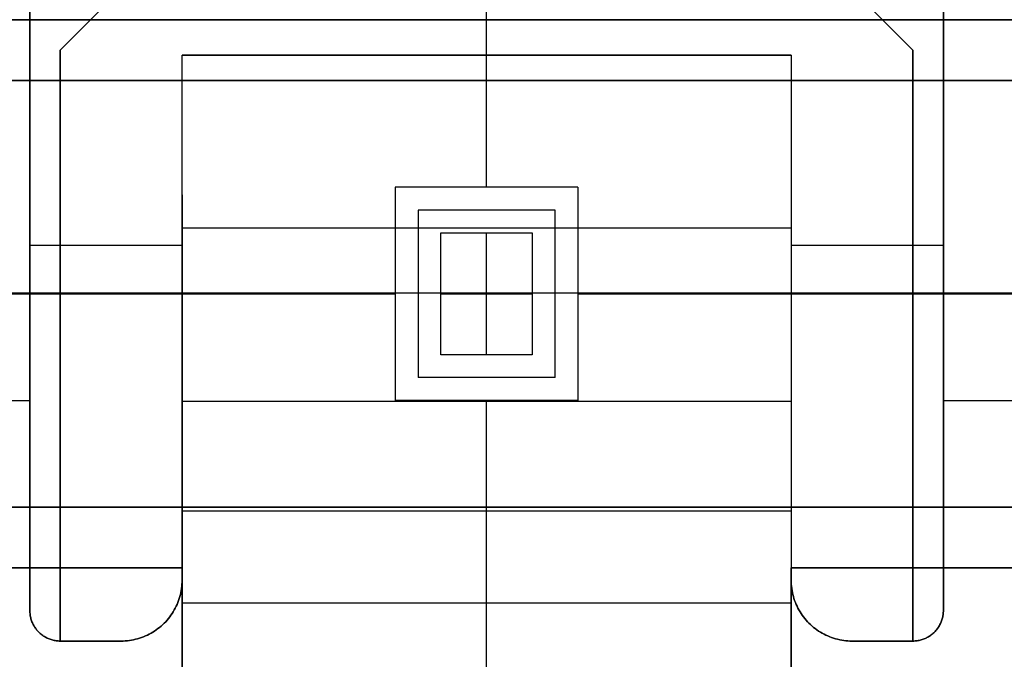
# Model space of a CAD drawing. Header units: millimetres. Extents: x -88 to 88, y -12 to 103.
# Tile 150 of 256: x -28.8 to -27.18, y 4.71 to 5.76. Entities that reach past the tile are written whole.
import ezdxf

# ---------------------------------------------------------------- set-up
doc = ezdxf.new("R2010")
doc.units = ezdxf.units.MM
doc.layers.add('Default', color=7, linetype='Continuous', true_color=0x000000)
doc.layers.add('TOP', color=7, linetype='Continuous', true_color=0xc80000)

msp = doc.modelspace()

# ---------------------------------------------------------------- linework, layer by layer
at = {"layer": 'Default', "color": 254, "true_color": 0xcad1ee}
for points in [[(-28.0342, 5.7552), (-28.0342, 6.7552)], [(-28.7842, 4.7852), (-28.7842, 5.9852)], [(-28.7842, 5.9852), (-28.7842, 4.7852)], [(-28.7842, 4.7852), (-28.7842, 5.9852)], [(-28.7842, 5.9852), (-28.7842, 4.7852)], [(-28.7842, 5.9852), (-28.7842, 4.7852)], [(-28.7842, 5.9852), (-28.7842, 4.7852)], [(-27.2842, 5.9852), (-27.2842, 4.7852)], [(-27.2842, 4.7852), (-27.2842, 5.9852)], [(-27.2842, 5.9852), (-27.2842, 4.7852)], [(-27.2842, 4.7852), (-27.2842, 5.9852)], [(-27.2842, 5.9852), (-27.2842, 4.7852)], [(-27.2842, 5.9852), (-27.2842, 4.7852)], [(-28.5342, 5.9052), (-28.7342, 5.7052)], [(-28.5342, 5.9052), (-28.7342, 5.7052)], [(-28.5342, 5.9052), (-28.7342, 5.7052)], [(-27.3342, 5.7052), (-27.5342, 5.9052)], [(-27.5342, 5.9052), (-27.3342, 5.7052)], [(-27.3342, 5.7052), (-27.5342, 5.9052)], [(-28.0342, 5.6968), (-28.0342, 5.8252)], [(-26.4842, 5.7552), (-29.5842, 5.7552)], [(-29.5842, 5.7552), (-26.4842, 5.7552)], [(-26.4842, 5.7552), (-29.5842, 5.7552)], [(-28.0342, 5.6552), (-28.0342, 5.7552)], [(-28.7342, 5.7052), (-28.7342, 4.7352)], [(-28.7342, 4.7352), (-28.7342, 5.7052)], [(-28.7342, 5.7052), (-28.7342, 4.7352)], [(-27.5342, 5.6968), (-28.5342, 5.6968)], [(-28.5342, 5.6968), (-27.5342, 5.6968)], [(-28.5342, 4.8352), (-28.5342, 5.6968)], [(-27.5342, 5.6968), (-28.5342, 5.6968)], [(-27.5342, 5.6968), (-27.5342, 4.8352)], [(-27.3342, 5.7052), (-27.3342, 4.7352)], [(-27.3342, 4.7352), (-27.3342, 5.7052)], [(-27.3342, 5.7052), (-27.3342, 4.7352)], [(-29.5842, 5.6552), (-26.4842, 5.6552)], [(-26.4842, 5.6552), (-29.5842, 5.6552)], [(-26.4842, 5.6552), (-29.5842, 5.6552)], [(-28.0342, 5.4802), (-28.0342, 5.6552)], [(-28.5342, 5.4678), (-28.5342, 4.8352)], [(-28.1842, 5.4802), (-28.1842, 5.1302)], [(-27.8842, 5.4802), (-28.1842, 5.4802)], [(-27.8842, 5.4802), (-27.8842, 5.1302)], [(-27.5342, 5.4678), (-27.5342, 4.8352)], [(-28.1467, 5.4427), (-28.1467, 5.1677)], [(-27.9217, 5.4427), (-28.1467, 5.4427)], [(-27.9217, 5.1677), (-27.9217, 5.4427)], [(-27.5342, 5.4128), (-28.5342, 5.4128)], [(-28.1092, 5.2052), (-28.1092, 5.4052)], [(-28.1092, 5.4052), (-27.9592, 5.4052)], [(-28.0342, 5.2052), (-28.0342, 5.4052)], [(-27.9592, 5.4052), (-27.9592, 5.2052)], [(-28.7842, 5.3852), (-28.7342, 5.3852)], [(-28.7842, 5.3852), (-28.7342, 5.3852)], [(-28.7842, 5.3852), (-28.5342, 5.3852)], [(-27.5342, 5.3852), (-27.2842, 5.3852)], [(-27.3342, 5.3852), (-27.2842, 5.3852)], [(-27.3342, 5.3852), (-27.2842, 5.3852)], [(-29.1092, 5.3052), (-28.1842, 5.3052)], [(-28.1092, 5.3052), (-27.9592, 5.3052)], [(-27.8842, 5.3052), (-26.9592, 5.3052)], [(-27.9592, 5.2052), (-28.1092, 5.2052)], [(-27.9217, 5.1677), (-28.1467, 5.1677)], [(-29.5842, 5.1302), (-28.7842, 5.1302)], [(-28.5342, 5.1288), (-27.5342, 5.1288)], [(-27.8842, 5.1302), (-28.1842, 5.1302)], [(-28.0342, 4.9552), (-28.0342, 5.1302)], [(-27.2842, 5.1302), (-26.4842, 5.1302)], [(-26.4842, 4.9552), (-29.5842, 4.9552)], [(-29.5842, 4.9552), (-26.4842, 4.9552)], [(-29.5842, 4.9552), (-26.4842, 4.9552)], [(-28.5342, 4.8352), (-28.5342, 4.9488)], [(-28.5342, 4.9488), (-27.5342, 4.9488)], [(-28.5342, 4.9488), (-27.5342, 4.9488)], [(-28.0342, 3.8402), (-28.0342, 4.9552)], [(-28.0342, 3.7052), (-28.0342, 4.9488)], [(-27.5342, 4.9488), (-27.5342, 4.8352)], [(-29.5842, 4.8552), (-28.5342, 4.8552)], [(-28.5342, 4.8552), (-29.5842, 4.8552)], [(-29.5842, 4.8552), (-28.5342, 4.8552)], [(-28.5342, 4.8552), (-28.5342, 3.8402)], [(-28.5342, 3.8402), (-28.5342, 4.8552)], [(-28.5342, 4.8552), (-28.5342, 3.8402)], [(-27.5342, 3.8402), (-27.5342, 4.8552)], [(-27.5342, 4.8552), (-26.4842, 4.8552)], [(-26.4842, 4.8552), (-27.5342, 4.8552)], [(-27.5342, 4.8552), (-27.5342, 3.8402)], [(-27.5342, 4.8552), (-27.5342, 3.8402)], [(-27.5342, 4.8552), (-26.4842, 4.8552)], [(-28.5342, 4.8352), (-28.5342, 4.8318), (-28.5344, 4.8284), (-28.5347, 4.825), (-28.5351, 4.8216), (-28.5356, 4.8182), (-28.5363, 4.8148), (-28.537, 4.8115), (-28.5379, 4.8082), (-28.5389, 4.8049), (-28.54, 4.8017), (-28.5411, 4.7985), (-28.5425, 4.7953), (-28.5439, 4.7922), (-28.5454, 4.7892), (-28.547, 4.7862), (-28.5487, 4.7832), (-28.5506, 4.7803), (-28.5525, 4.7775), (-28.5545, 4.7748), (-28.5566, 4.7721), (-28.5588, 4.7695), (-28.5611, 4.7669), (-28.5635, 4.7645), (-28.5659, 4.7621), (-28.5685, 4.7598), (-28.5711, 4.7576), (-28.5738, 4.7555), (-28.5765, 4.7535), (-28.5793, 4.7516), (-28.5822, 4.7497), (-28.5852, 4.748), (-28.5882, 4.7464), (-28.5912, 4.7449), (-28.5943, 4.7435), (-28.5975, 4.7422), (-28.6007, 4.741), (-28.6039, 4.7399), (-28.6072, 4.7389), (-28.6105, 4.738), (-28.6138, 4.7373), (-28.6172, 4.7366), (-28.6206, 4.7361), (-28.624, 4.7357), (-28.6274, 4.7354), (-28.6308, 4.7352), (-28.6342, 4.7352)], [(-28.6342, 4.7352), (-28.6308, 4.7352), (-28.6274, 4.7354), (-28.624, 4.7357), (-28.6206, 4.7361), (-28.6172, 4.7366), (-28.6138, 4.7373), (-28.6105, 4.738), (-28.6072, 4.7389), (-28.6039, 4.7399), (-28.6007, 4.741), (-28.5975, 4.7422), (-28.5943, 4.7435), (-28.5912, 4.7449), (-28.5882, 4.7464), (-28.5852, 4.748), (-28.5822, 4.7497), (-28.5793, 4.7516), (-28.5765, 4.7535), (-28.5738, 4.7555), (-28.5711, 4.7576), (-28.5685, 4.7598), (-28.5659, 4.7621), (-28.5635, 4.7645), (-28.5611, 4.7669), (-28.5588, 4.7695), (-28.5566, 4.7721), (-28.5545, 4.7748), (-28.5525, 4.7775), (-28.5506, 4.7803), (-28.5487, 4.7832), (-28.547, 4.7862), (-28.5454, 4.7892), (-28.5439, 4.7922), (-28.5425, 4.7953), (-28.5411, 4.7985), (-28.54, 4.8017), (-28.5389, 4.8049), (-28.5379, 4.8082), (-28.537, 4.8115), (-28.5363, 4.8148), (-28.5356, 4.8182), (-28.5351, 4.8216), (-28.5347, 4.825), (-28.5344, 4.8284), (-28.5342, 4.8318), (-28.5342, 4.8352)], [(-28.5342, 4.8352), (-28.5342, 4.8318), (-28.5344, 4.8284), (-28.5347, 4.825), (-28.5351, 4.8216), (-28.5356, 4.8182), (-28.5363, 4.8148), (-28.537, 4.8115), (-28.5379, 4.8082), (-28.5389, 4.8049), (-28.54, 4.8017), (-28.5411, 4.7985), (-28.5425, 4.7953), (-28.5439, 4.7922), (-28.5454, 4.7892), (-28.547, 4.7862), (-28.5487, 4.7832), (-28.5506, 4.7803), (-28.5525, 4.7775), (-28.5545, 4.7748), (-28.5566, 4.7721), (-28.5588, 4.7695), (-28.5611, 4.7669), (-28.5635, 4.7645), (-28.5659, 4.7621), (-28.5685, 4.7598), (-28.5711, 4.7576), (-28.5738, 4.7555), (-28.5765, 4.7535), (-28.5793, 4.7516), (-28.5822, 4.7497), (-28.5852, 4.748), (-28.5882, 4.7464), (-28.5912, 4.7449), (-28.5943, 4.7435), (-28.5975, 4.7422), (-28.6007, 4.741), (-28.6039, 4.7399), (-28.6072, 4.7389), (-28.6105, 4.738), (-28.6138, 4.7373), (-28.6172, 4.7366), (-28.6206, 4.7361), (-28.624, 4.7357), (-28.6274, 4.7354), (-28.6308, 4.7352), (-28.6342, 4.7352)], [(-27.4342, 4.7352), (-27.4376, 4.7352), (-27.441, 4.7354), (-27.4444, 4.7357), (-27.4478, 4.7361), (-27.4512, 4.7366), (-27.4545, 4.7373), (-27.4579, 4.738), (-27.4612, 4.7389), (-27.4644, 4.7399), (-27.4677, 4.741), (-27.4709, 4.7422), (-27.474, 4.7435), (-27.4771, 4.7449), (-27.4802, 4.7464), (-27.4832, 4.748), (-27.4861, 4.7497), (-27.489, 4.7516), (-27.4918, 4.7535), (-27.4946, 4.7555), (-27.4973, 4.7576), (-27.4999, 4.7598), (-27.5024, 4.7621), (-27.5049, 4.7645), (-27.5073, 4.7669), (-27.5095, 4.7695), (-27.5117, 4.7721), (-27.5139, 4.7748), (-27.5159, 4.7775), (-27.5178, 4.7803), (-27.5196, 4.7832), (-27.5213, 4.7862), (-27.523, 4.7892), (-27.5245, 4.7922), (-27.5259, 4.7953), (-27.5272, 4.7985), (-27.5284, 4.8017), (-27.5295, 4.8049), (-27.5305, 4.8082), (-27.5313, 4.8115), (-27.5321, 4.8148), (-27.5327, 4.8182), (-27.5332, 4.8216), (-27.5337, 4.825), (-27.5339, 4.8284), (-27.5341, 4.8318), (-27.5342, 4.8352)], [(-27.5342, 4.8352), (-27.5341, 4.8318), (-27.5339, 4.8284), (-27.5337, 4.825), (-27.5332, 4.8216), (-27.5327, 4.8182), (-27.5321, 4.8148), (-27.5313, 4.8115), (-27.5305, 4.8082), (-27.5295, 4.8049), (-27.5284, 4.8017), (-27.5272, 4.7985), (-27.5259, 4.7953), (-27.5245, 4.7922), (-27.523, 4.7892), (-27.5213, 4.7862), (-27.5196, 4.7832), (-27.5178, 4.7803), (-27.5159, 4.7775), (-27.5139, 4.7748), (-27.5117, 4.7721), (-27.5095, 4.7695), (-27.5073, 4.7669), (-27.5049, 4.7645), (-27.5024, 4.7621), (-27.4999, 4.7598), (-27.4973, 4.7576), (-27.4946, 4.7555), (-27.4918, 4.7535), (-27.489, 4.7516), (-27.4861, 4.7497), (-27.4832, 4.748), (-27.4802, 4.7464), (-27.4771, 4.7449), (-27.474, 4.7435), (-27.4709, 4.7422), (-27.4677, 4.741), (-27.4644, 4.7399), (-27.4612, 4.7389), (-27.4579, 4.738), (-27.4545, 4.7373), (-27.4512, 4.7366), (-27.4478, 4.7361), (-27.4444, 4.7357), (-27.441, 4.7354), (-27.4376, 4.7352), (-27.4342, 4.7352)], [(-27.4342, 4.7352), (-27.4376, 4.7352), (-27.441, 4.7354), (-27.4444, 4.7357), (-27.4478, 4.7361), (-27.4512, 4.7366), (-27.4545, 4.7373), (-27.4579, 4.738), (-27.4612, 4.7389), (-27.4644, 4.7399), (-27.4677, 4.741), (-27.4709, 4.7422), (-27.474, 4.7435), (-27.4771, 4.7449), (-27.4802, 4.7464), (-27.4832, 4.748), (-27.4861, 4.7497), (-27.489, 4.7516), (-27.4918, 4.7535), (-27.4946, 4.7555), (-27.4973, 4.7576), (-27.4999, 4.7598), (-27.5024, 4.7621), (-27.5049, 4.7645), (-27.5073, 4.7669), (-27.5095, 4.7695), (-27.5117, 4.7721), (-27.5139, 4.7748), (-27.5159, 4.7775), (-27.5178, 4.7803), (-27.5196, 4.7832), (-27.5213, 4.7862), (-27.523, 4.7892), (-27.5245, 4.7922), (-27.5259, 4.7953), (-27.5272, 4.7985), (-27.5284, 4.8017), (-27.5295, 4.8049), (-27.5305, 4.8082), (-27.5313, 4.8115), (-27.5321, 4.8148), (-27.5327, 4.8182), (-27.5332, 4.8216), (-27.5337, 4.825), (-27.5339, 4.8284), (-27.5341, 4.8318), (-27.5342, 4.8352)], [(-28.5342, 4.7977), (-27.5342, 4.7977)], [(-28.7342, 4.7352), (-28.7359, 4.7352), (-28.7376, 4.7353), (-28.7393, 4.7354), (-28.741, 4.7357), (-28.7427, 4.7359), (-28.7444, 4.7362), (-28.746, 4.7366), (-28.7477, 4.737), (-28.7493, 4.7375), (-28.7509, 4.7381), (-28.7525, 4.7387), (-28.7541, 4.7393), (-28.7557, 4.74), (-28.7572, 4.7408), (-28.7587, 4.7416), (-28.7602, 4.7425), (-28.7616, 4.7434), (-28.763, 4.7443), (-28.7644, 4.7453), (-28.7657, 4.7464), (-28.767, 4.7475), (-28.7683, 4.7486), (-28.7695, 4.7498), (-28.7707, 4.7511), (-28.7719, 4.7523), (-28.773, 4.7536), (-28.774, 4.755), (-28.775, 4.7564), (-28.776, 4.7578), (-28.7769, 4.7592), (-28.7778, 4.7607), (-28.7786, 4.7622), (-28.7793, 4.7637), (-28.78, 4.7653), (-28.7807, 4.7668), (-28.7813, 4.7684), (-28.7818, 4.7701), (-28.7823, 4.7717), (-28.7828, 4.7733), (-28.7831, 4.775), (-28.7835, 4.7767), (-28.7837, 4.7784), (-28.7839, 4.7801), (-28.7841, 4.7818), (-28.7841, 4.7835), (-28.7842, 4.7852)], [(-28.7842, 4.7852), (-28.7841, 4.7835), (-28.7841, 4.7818), (-28.7839, 4.7801), (-28.7837, 4.7784), (-28.7835, 4.7767), (-28.7831, 4.775), (-28.7828, 4.7733), (-28.7823, 4.7717), (-28.7818, 4.7701), (-28.7813, 4.7684), (-28.7807, 4.7668), (-28.78, 4.7653), (-28.7793, 4.7637), (-28.7786, 4.7622), (-28.7778, 4.7607), (-28.7769, 4.7592), (-28.776, 4.7578), (-28.775, 4.7564), (-28.774, 4.755), (-28.773, 4.7536), (-28.7719, 4.7523), (-28.7707, 4.7511), (-28.7695, 4.7498), (-28.7683, 4.7486), (-28.767, 4.7475), (-28.7657, 4.7464), (-28.7644, 4.7453), (-28.763, 4.7443), (-28.7616, 4.7434), (-28.7602, 4.7425), (-28.7587, 4.7416), (-28.7572, 4.7408), (-28.7557, 4.74), (-28.7541, 4.7393), (-28.7525, 4.7387), (-28.7509, 4.7381), (-28.7493, 4.7375), (-28.7477, 4.737), (-28.746, 4.7366), (-28.7444, 4.7362), (-28.7427, 4.7359), (-28.741, 4.7357), (-28.7393, 4.7354), (-28.7376, 4.7353), (-28.7359, 4.7352), (-28.7342, 4.7352)], [(-28.7342, 4.7352), (-28.7359, 4.7352), (-28.7376, 4.7353), (-28.7393, 4.7354), (-28.741, 4.7357), (-28.7427, 4.7359), (-28.7444, 4.7362), (-28.746, 4.7366), (-28.7477, 4.737), (-28.7493, 4.7375), (-28.7509, 4.7381), (-28.7525, 4.7387), (-28.7541, 4.7393), (-28.7557, 4.74), (-28.7572, 4.7408), (-28.7587, 4.7416), (-28.7602, 4.7425), (-28.7616, 4.7434), (-28.763, 4.7443), (-28.7644, 4.7453), (-28.7657, 4.7464), (-28.767, 4.7475), (-28.7683, 4.7486), (-28.7695, 4.7498), (-28.7707, 4.7511), (-28.7719, 4.7523), (-28.773, 4.7536), (-28.774, 4.755), (-28.775, 4.7564), (-28.776, 4.7578), (-28.7769, 4.7592), (-28.7778, 4.7607), (-28.7786, 4.7622), (-28.7793, 4.7637), (-28.78, 4.7653), (-28.7807, 4.7668), (-28.7813, 4.7684), (-28.7818, 4.7701), (-28.7823, 4.7717), (-28.7828, 4.7733), (-28.7831, 4.775), (-28.7835, 4.7767), (-28.7837, 4.7784), (-28.7839, 4.7801), (-28.7841, 4.7818), (-28.7841, 4.7835), (-28.7842, 4.7852)], [(-28.7342, 4.7352), (-28.7359, 4.7352), (-28.7376, 4.7353), (-28.7393, 4.7354), (-28.741, 4.7357), (-28.7427, 4.7359), (-28.7444, 4.7362), (-28.746, 4.7366), (-28.7477, 4.737), (-28.7493, 4.7375), (-28.7509, 4.7381), (-28.7525, 4.7387), (-28.7541, 4.7393), (-28.7557, 4.74), (-28.7572, 4.7408), (-28.7587, 4.7416), (-28.7602, 4.7425), (-28.7616, 4.7434), (-28.763, 4.7443), (-28.7644, 4.7453), (-28.7657, 4.7464), (-28.767, 4.7475), (-28.7683, 4.7486), (-28.7695, 4.7498), (-28.7707, 4.7511), (-28.7719, 4.7523), (-28.773, 4.7536), (-28.774, 4.755), (-28.775, 4.7564), (-28.776, 4.7578), (-28.7769, 4.7592), (-28.7778, 4.7607), (-28.7786, 4.7622), (-28.7793, 4.7637), (-28.78, 4.7653), (-28.7807, 4.7668), (-28.7813, 4.7684), (-28.7818, 4.7701), (-28.7823, 4.7717), (-28.7828, 4.7733), (-28.7831, 4.775), (-28.7835, 4.7767), (-28.7837, 4.7784), (-28.7839, 4.7801), (-28.7841, 4.7818), (-28.7841, 4.7835), (-28.7842, 4.7852)], [(-28.7342, 4.7352), (-28.7359, 4.7352), (-28.7376, 4.7353), (-28.7393, 4.7354), (-28.741, 4.7357), (-28.7427, 4.7359), (-28.7444, 4.7362), (-28.746, 4.7366), (-28.7477, 4.737), (-28.7493, 4.7375), (-28.7509, 4.7381), (-28.7525, 4.7387), (-28.7541, 4.7393), (-28.7557, 4.74), (-28.7572, 4.7408), (-28.7587, 4.7416), (-28.7602, 4.7425), (-28.7616, 4.7434), (-28.763, 4.7443), (-28.7644, 4.7453), (-28.7657, 4.7464), (-28.767, 4.7475), (-28.7683, 4.7486), (-28.7695, 4.7498), (-28.7707, 4.7511), (-28.7719, 4.7523), (-28.773, 4.7536), (-28.774, 4.755), (-28.775, 4.7564), (-28.776, 4.7578), (-28.7769, 4.7592), (-28.7778, 4.7607), (-28.7786, 4.7622), (-28.7793, 4.7637), (-28.78, 4.7653), (-28.7807, 4.7668), (-28.7813, 4.7684), (-28.7818, 4.7701), (-28.7823, 4.7717), (-28.7828, 4.7733), (-28.7831, 4.775), (-28.7835, 4.7767), (-28.7837, 4.7784), (-28.7839, 4.7801), (-28.7841, 4.7818), (-28.7841, 4.7835), (-28.7842, 4.7852)], [(-28.7342, 4.7352), (-28.7359, 4.7352), (-28.7376, 4.7353), (-28.7393, 4.7354), (-28.741, 4.7357), (-28.7427, 4.7359), (-28.7444, 4.7362), (-28.746, 4.7366), (-28.7477, 4.737), (-28.7493, 4.7375), (-28.7509, 4.7381), (-28.7525, 4.7387), (-28.7541, 4.7393), (-28.7557, 4.74), (-28.7572, 4.7408), (-28.7587, 4.7416), (-28.7602, 4.7425), (-28.7616, 4.7434), (-28.763, 4.7443), (-28.7644, 4.7453), (-28.7657, 4.7464), (-28.767, 4.7475), (-28.7683, 4.7486), (-28.7695, 4.7498), (-28.7707, 4.7511), (-28.7719, 4.7523), (-28.773, 4.7536), (-28.774, 4.755), (-28.775, 4.7564), (-28.776, 4.7578), (-28.7769, 4.7592), (-28.7778, 4.7607), (-28.7786, 4.7622), (-28.7793, 4.7637), (-28.78, 4.7653), (-28.7807, 4.7668), (-28.7813, 4.7684), (-28.7818, 4.7701), (-28.7823, 4.7717), (-28.7828, 4.7733), (-28.7831, 4.775), (-28.7835, 4.7767), (-28.7837, 4.7784), (-28.7839, 4.7801), (-28.7841, 4.7818), (-28.7841, 4.7835), (-28.7842, 4.7852)], [(-27.2842, 4.7852), (-27.2842, 4.7835), (-27.2843, 4.7818), (-27.2844, 4.7801), (-27.2846, 4.7784), (-27.2849, 4.7767), (-27.2852, 4.775), (-27.2856, 4.7733), (-27.286, 4.7717), (-27.2865, 4.7701), (-27.2871, 4.7684), (-27.2877, 4.7668), (-27.2883, 4.7653), (-27.289, 4.7637), (-27.2898, 4.7622), (-27.2906, 4.7607), (-27.2915, 4.7592), (-27.2924, 4.7578), (-27.2933, 4.7564), (-27.2943, 4.755), (-27.2954, 4.7536), (-27.2965, 4.7523), (-27.2976, 4.7511), (-27.2988, 4.7498), (-27.3, 4.7486), (-27.3013, 4.7475), (-27.3026, 4.7464), (-27.304, 4.7453), (-27.3053, 4.7443), (-27.3068, 4.7434), (-27.3082, 4.7425), (-27.3097, 4.7416), (-27.3112, 4.7408), (-27.3127, 4.74), (-27.3143, 4.7393), (-27.3158, 4.7387), (-27.3174, 4.7381), (-27.3191, 4.7375), (-27.3207, 4.737), (-27.3223, 4.7366), (-27.324, 4.7362), (-27.3257, 4.7359), (-27.3274, 4.7357), (-27.3291, 4.7354), (-27.3308, 4.7353), (-27.3325, 4.7352), (-27.3342, 4.7352)], [(-27.3342, 4.7352), (-27.3325, 4.7352), (-27.3308, 4.7353), (-27.3291, 4.7354), (-27.3274, 4.7357), (-27.3257, 4.7359), (-27.324, 4.7362), (-27.3223, 4.7366), (-27.3207, 4.737), (-27.3191, 4.7375), (-27.3174, 4.7381), (-27.3158, 4.7387), (-27.3143, 4.7393), (-27.3127, 4.74), (-27.3112, 4.7408), (-27.3097, 4.7416), (-27.3082, 4.7425), (-27.3068, 4.7434), (-27.3053, 4.7443), (-27.304, 4.7453), (-27.3026, 4.7464), (-27.3013, 4.7475), (-27.3, 4.7486), (-27.2988, 4.7498), (-27.2976, 4.7511), (-27.2965, 4.7523), (-27.2954, 4.7536), (-27.2943, 4.755), (-27.2933, 4.7564), (-27.2924, 4.7578), (-27.2915, 4.7592), (-27.2906, 4.7607), (-27.2898, 4.7622), (-27.289, 4.7637), (-27.2883, 4.7653), (-27.2877, 4.7668), (-27.2871, 4.7684), (-27.2865, 4.7701), (-27.286, 4.7717), (-27.2856, 4.7733), (-27.2852, 4.775), (-27.2849, 4.7767), (-27.2846, 4.7784), (-27.2844, 4.7801), (-27.2843, 4.7818), (-27.2842, 4.7835), (-27.2842, 4.7852)], [(-27.2842, 4.7852), (-27.2842, 4.7835), (-27.2843, 4.7818), (-27.2844, 4.7801), (-27.2846, 4.7784), (-27.2849, 4.7767), (-27.2852, 4.775), (-27.2856, 4.7733), (-27.286, 4.7717), (-27.2865, 4.7701), (-27.2871, 4.7684), (-27.2877, 4.7668), (-27.2883, 4.7653), (-27.289, 4.7637), (-27.2898, 4.7622), (-27.2906, 4.7607), (-27.2915, 4.7592), (-27.2924, 4.7578), (-27.2933, 4.7564), (-27.2943, 4.755), (-27.2954, 4.7536), (-27.2965, 4.7523), (-27.2976, 4.7511), (-27.2988, 4.7498), (-27.3, 4.7486), (-27.3013, 4.7475), (-27.3026, 4.7464), (-27.304, 4.7453), (-27.3053, 4.7443), (-27.3068, 4.7434), (-27.3082, 4.7425), (-27.3097, 4.7416), (-27.3112, 4.7408), (-27.3127, 4.74), (-27.3143, 4.7393), (-27.3158, 4.7387), (-27.3174, 4.7381), (-27.3191, 4.7375), (-27.3207, 4.737), (-27.3223, 4.7366), (-27.324, 4.7362), (-27.3257, 4.7359), (-27.3274, 4.7357), (-27.3291, 4.7354), (-27.3308, 4.7353), (-27.3325, 4.7352), (-27.3342, 4.7352)], [(-27.2842, 4.7852), (-27.2842, 4.7835), (-27.2843, 4.7818), (-27.2844, 4.7801), (-27.2846, 4.7784), (-27.2849, 4.7767), (-27.2852, 4.775), (-27.2856, 4.7733), (-27.286, 4.7717), (-27.2865, 4.7701), (-27.2871, 4.7684), (-27.2877, 4.7668), (-27.2883, 4.7653), (-27.289, 4.7637), (-27.2898, 4.7622), (-27.2906, 4.7607), (-27.2915, 4.7592), (-27.2924, 4.7578), (-27.2933, 4.7564), (-27.2943, 4.755), (-27.2954, 4.7536), (-27.2965, 4.7523), (-27.2976, 4.7511), (-27.2988, 4.7498), (-27.3, 4.7486), (-27.3013, 4.7475), (-27.3026, 4.7464), (-27.304, 4.7453), (-27.3053, 4.7443), (-27.3068, 4.7434), (-27.3082, 4.7425), (-27.3097, 4.7416), (-27.3112, 4.7408), (-27.3127, 4.74), (-27.3143, 4.7393), (-27.3158, 4.7387), (-27.3174, 4.7381), (-27.3191, 4.7375), (-27.3207, 4.737), (-27.3223, 4.7366), (-27.324, 4.7362), (-27.3257, 4.7359), (-27.3274, 4.7357), (-27.3291, 4.7354), (-27.3308, 4.7353), (-27.3325, 4.7352), (-27.3342, 4.7352)], [(-27.2842, 4.7852), (-27.2842, 4.7835), (-27.2843, 4.7818), (-27.2844, 4.7801), (-27.2846, 4.7784), (-27.2849, 4.7767), (-27.2852, 4.775), (-27.2856, 4.7733), (-27.286, 4.7717), (-27.2865, 4.7701), (-27.2871, 4.7684), (-27.2877, 4.7668), (-27.2883, 4.7653), (-27.289, 4.7637), (-27.2898, 4.7622), (-27.2906, 4.7607), (-27.2915, 4.7592), (-27.2924, 4.7578), (-27.2933, 4.7564), (-27.2943, 4.755), (-27.2954, 4.7536), (-27.2965, 4.7523), (-27.2976, 4.7511), (-27.2988, 4.7498), (-27.3, 4.7486), (-27.3013, 4.7475), (-27.3026, 4.7464), (-27.304, 4.7453), (-27.3053, 4.7443), (-27.3068, 4.7434), (-27.3082, 4.7425), (-27.3097, 4.7416), (-27.3112, 4.7408), (-27.3127, 4.74), (-27.3143, 4.7393), (-27.3158, 4.7387), (-27.3174, 4.7381), (-27.3191, 4.7375), (-27.3207, 4.737), (-27.3223, 4.7366), (-27.324, 4.7362), (-27.3257, 4.7359), (-27.3274, 4.7357), (-27.3291, 4.7354), (-27.3308, 4.7353), (-27.3325, 4.7352), (-27.3342, 4.7352)], [(-27.2842, 4.7852), (-27.2842, 4.7835), (-27.2843, 4.7818), (-27.2844, 4.7801), (-27.2846, 4.7784), (-27.2849, 4.7767), (-27.2852, 4.775), (-27.2856, 4.7733), (-27.286, 4.7717), (-27.2865, 4.7701), (-27.2871, 4.7684), (-27.2877, 4.7668), (-27.2883, 4.7653), (-27.289, 4.7637), (-27.2898, 4.7622), (-27.2906, 4.7607), (-27.2915, 4.7592), (-27.2924, 4.7578), (-27.2933, 4.7564), (-27.2943, 4.755), (-27.2954, 4.7536), (-27.2965, 4.7523), (-27.2976, 4.7511), (-27.2988, 4.7498), (-27.3, 4.7486), (-27.3013, 4.7475), (-27.3026, 4.7464), (-27.304, 4.7453), (-27.3053, 4.7443), (-27.3068, 4.7434), (-27.3082, 4.7425), (-27.3097, 4.7416), (-27.3112, 4.7408), (-27.3127, 4.74), (-27.3143, 4.7393), (-27.3158, 4.7387), (-27.3174, 4.7381), (-27.3191, 4.7375), (-27.3207, 4.737), (-27.3223, 4.7366), (-27.324, 4.7362), (-27.3257, 4.7359), (-27.3274, 4.7357), (-27.3291, 4.7354), (-27.3308, 4.7353), (-27.3325, 4.7352), (-27.3342, 4.7352)], [(-28.7342, 4.7352), (-28.6342, 4.7352)], [(-28.7342, 4.7352), (-28.6342, 4.7352)], [(-28.6342, 4.7352), (-28.7342, 4.7352)], [(-27.4342, 4.7352), (-27.3342, 4.7352)], [(-27.4342, 4.7352), (-27.3342, 4.7352)], [(-27.3342, 4.7352), (-27.4342, 4.7352)]]:
    msp.add_lwpolyline(points, dxfattribs=at)
at = {"layer": 'Default', "color": 254, "true_color": 0xcad1ee, "extrusion": (1, 0, 0)}
for points in [[(5.7552, -4.87), (5.7552, -4.9)], [(5.7052, -3.78), (5.7052, -4.12)], [(5.6968, -4.25), (5.6968, -4.0921)], [(5.6968, -4.0921), (5.1288, -3.6155)], [(5.6968, -4.0921), (5.6968, -4.25)], [(5.6968, -4.0921), (5.1288, -3.6155)], [(5.6968, -4.0921), (5.6968, -4.25)], [(5.1288, -3.6155), (5.6968, -4.0921)], [(5.7052, -4.12), (5.7052, -3.78)], [(5.6552, -4.85), (5.6552, -4.87)], [(5.4802, -4.85), (5.4052, -4.55)], [(5.3852, -4.12), (5.3852, -4.25)], [(5.3852, -3.55), (5.3852, -3.78)], [(5.3852, -4.25), (5.3852, -4.12)], [(5.3852, -3.78), (5.3852, -3.55)], [(5.266, -4.25), (5.266, -3.7306)], [(5.266, -3.7306), (5.266, -4.25)], [(5.2202, -4.12), (5.2202, -3.78)], [(5.2202, -4.12), (5.2202, -3.78)], [(5.2052, -4.55), (5.1302, -4.85)], [(5.1288, -3.6155), (5.1215, -3.6096), (5.1141, -3.604), (5.1065, -3.5987), (5.0987, -3.5935), (5.0908, -3.5887), (5.0827, -3.5841), (5.0745, -3.5798), (5.0661, -3.5757), (5.0576, -3.572), (5.0489, -3.5685), (5.0402, -3.5653), (5.0313, -3.5624), (5.0224, -3.5598), (5.0134, -3.5575), (5.0043, -3.5556), (4.9951, -3.5539), (4.9859, -3.5525), (4.9767, -3.5514), (4.9674, -3.5506), (4.9581, -3.5502), (4.9488, -3.55)], [(4.9552, -4.87), (4.9552, -4.85)], [(4.8552, -4.87), (4.8552, -4.9)], [(4.8552, -4.87), (4.8552, -4.9)], [(4.8352, -4.25), (4.8352, -3.55)], [(4.8352, -3.55), (4.8352, -4.25)], [(4.8352, -3.55), (4.8352, -4.25)], [(4.7852, -4.12), (4.7852, -4.25)], [(4.7852, -3.55), (4.7852, -3.78)], [(4.7852, -4.25), (4.7852, -4.12)], [(4.7852, -3.78), (4.7852, -3.55)], [(4.7852, -4.12), (4.7852, -4.25)], [(4.7852, -3.55), (4.7852, -3.78)], [(4.7352, -4.25), (4.7352, -4.12)], [(4.7352, -4.12), (4.7352, -3.78)], [(4.7352, -3.78), (4.7352, -3.55)], [(4.7352, -4.12), (4.7352, -4.25)], [(4.7352, -3.55), (4.7352, -3.78)], [(4.7352, -4.25), (4.7352, -3.55)], [(4.7352, -3.55), (4.7352, -4.25)], [(4.7352, -4.25), (4.7352, -3.55)], [(4.7352, -3.55), (4.7352, -4.25)], [(4.7352, -3.55), (4.7352, -4.25)], [(4.7352, -3.78), (4.7352, -4.12)], [(4.7352, -4.12), (4.7352, -4.25)], [(4.7352, -3.55), (4.7352, -3.78)]]:
    msp.add_lwpolyline(points, dxfattribs=at)
at = {"layer": 'Default', "color": 254, "true_color": 0xcad1ee, "extrusion": (0.971825, 0.057166, -0.228665)}
msp.add_lwpolyline([(7.0465, -10.7734), (7.1258, -11.0815)], dxfattribs=at)
at = {"layer": 'Default', "color": 254, "true_color": 0xcad1ee, "extrusion": (-0.057166, 0.971825, 0.228665)}
msp.add_lwpolyline([(27.5935, -6.0387), (27.5143, -6.3469)], dxfattribs=at)
at = {"layer": 'Default', "color": 254, "true_color": 0xcad1ee, "extrusion": (0, 1, 0)}
for points in [[(28.1842, -4.85), (28.1092, -4.55)], [(27.8842, -4.85), (27.9592, -4.55)]]:
    msp.add_lwpolyline(points, dxfattribs=at)
at = {"layer": 'Default', "color": 254, "true_color": 0xcad1ee, "extrusion": (-0.057166, 0.971825, -0.228665)}
msp.add_lwpolyline([(27.8343, -3.172), (27.755, -2.8638)], dxfattribs=at)
at = {"layer": 'Default', "color": 254, "true_color": 0xcad1ee, "extrusion": (0.057166, 0.971825, -0.228665)}
msp.add_lwpolyline([(28.2166, -3.6167), (28.1373, -3.9249)], dxfattribs=at)
at = {"layer": 'Default', "color": 254, "true_color": 0xcad1ee, "extrusion": (1, -7.21239e-14, -1.98159e-13)}
msp.add_lwpolyline([(4.9488, -3.55), (4.9581, -3.5502), (4.9674, -3.5506), (4.9767, -3.5514), (4.9859, -3.5525), (4.9951, -3.5539), (5.0043, -3.5556), (5.0134, -3.5575), (5.0224, -3.5598), (5.0313, -3.5624), (5.0402, -3.5653), (5.0489, -3.5685), (5.0576, -3.572), (5.0661, -3.5757), (5.0745, -3.5798), (5.0827, -3.5841), (5.0908, -3.5887), (5.0987, -3.5935), (5.1065, -3.5987), (5.1141, -3.604), (5.1215, -3.6096), (5.1288, -3.6155)], dxfattribs=at)
at = {"layer": 'Default', "color": 254, "true_color": 0xcad1ee, "extrusion": (1, 5.52449e-14, 9.75503e-14)}
msp.add_lwpolyline([(4.9488, -3.55), (4.9581, -3.5502), (4.9674, -3.5506), (4.9767, -3.5514), (4.9859, -3.5525), (4.9951, -3.5539), (5.0043, -3.5556), (5.0134, -3.5575), (5.0224, -3.5598), (5.0313, -3.5624), (5.0402, -3.5653), (5.0489, -3.5685), (5.0576, -3.572), (5.0661, -3.5757), (5.0745, -3.5798), (5.0827, -3.5841), (5.0908, -3.5887), (5.0987, -3.5935), (5.1065, -3.5987), (5.1141, -3.604), (5.1215, -3.6096), (5.1288, -3.6155)], dxfattribs=at)
at = {"layer": 'TOP', "color": 254, "true_color": 0xcad1ee, "extrusion": (0.010427, -0.025029, 0.999632)}
msp.add_lwpolyline([(-24.9903, 13.2701), (-24.9903, 16.5197)], dxfattribs=at)
at = {"layer": 'TOP', "color": 254, "true_color": 0xcad1ee, "extrusion": (0.010427, -0.025028, 0.999632)}
msp.add_lwpolyline([(-24.9903, 16.5115), (-24.9903, 13.2619)], dxfattribs=at)
at = {"layer": 'TOP', "color": 254, "true_color": 0xcad1ee, "extrusion": (-4.35564e-08, 1, -6.2846e-10)}
msp.add_lwpolyline([(29.283, 13.4908), (26.7853, 13.5268)], dxfattribs=at)
at = {"layer": 'TOP', "color": 254, "true_color": 0xcad1ee, "extrusion": (0, 1, 0)}
msp.add_lwpolyline([(26.7853, 13.2266), (29.283, 13.1906)], dxfattribs=at)
at = {"layer": 'TOP', "color": 254, "true_color": 0xcad1ee}
msp.add_lwpolyline([(-29.283, 5.307), (-26.7853, 5.307)], dxfattribs=at)
at = {"layer": 'TOP', "color": 254, "true_color": 0xcad1ee, "extrusion": (1, 0, 0)}
for points in [[(5.307, 13.209), (5.307, 13.5092)], [(5.307, 13.209), (2.3092, 13.1025)]]:
    msp.add_lwpolyline(points, dxfattribs=at)
at = {"layer": 'TOP', "color": 254, "true_color": 0xcad1ee, "extrusion": (-0.014681, -0.035259, 0.99927)}
msp.add_lwpolyline([(-26.7674, -4.8757), (-26.7674, -8.1262)], dxfattribs=at)
at = {"layer": 'TOP', "color": 254, "true_color": 0xcad1ee, "extrusion": (-0.014681, -0.03526, 0.99927)}
msp.add_lwpolyline([(-26.7674, -8.1377), (-26.7674, -4.8872)], dxfattribs=at)

doc.saveas('drawing.dxf')
